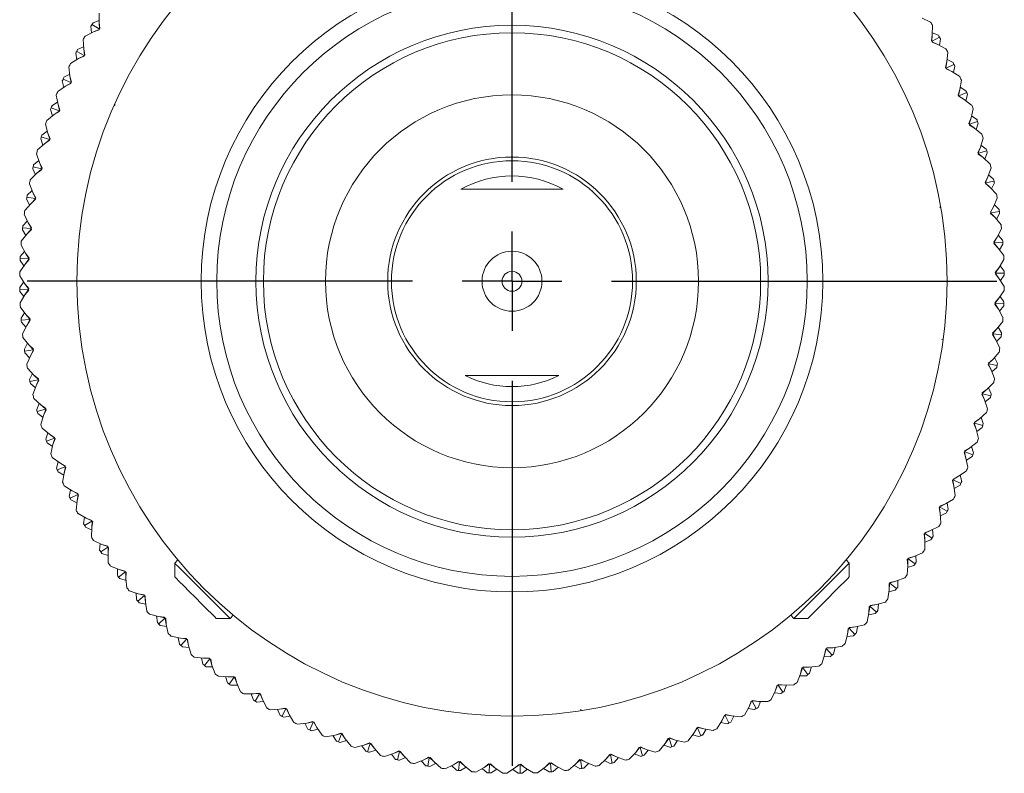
# Model space of a CAD drawing. Header units: inches. Extents: x 1.9 to 18.8, y 1.1 to 16.1.
# Tile 11 of 34: x 10.2 to 12.2, y 1.1 to 2.6. Entities that reach past the tile are written whole.
import ezdxf

# ---------------------------------------------------------------- set-up
doc = ezdxf.new("R2010")
doc.units = ezdxf.units.IN
doc.header["$MEASUREMENT"] = 0
doc.layers.add('SLD-0', color=7, linetype='Continuous')

# ---------------------------------------------------------------- blocks, each defined once
blk = doc.blocks.new('SW_CENTERMARKSYMBOL_1')
at = {"layer": 'SLD-0', "color": 0}
for p, q in [((0, 0.2), (0, 0.975)), ((0, 0), (0, 0.1)), ((-0.2, 0), (-0.975, 0)), ((0, 0), (-0.1, 0)), ((0, 0), (0, -0.1)), ((0, 0), (0.1, 0)), ((0.2, 0), (0.975, 0)), ((0, -0.2), (0, -0.975))]:
    blk.add_line(p, q, dxfattribs=at)

msp = doc.modelspace()

# ---------------------------------------------------------------- linework, layer by layer
at = {"color": 7, "linetype": 'Continuous', "lineweight": 15}
for p, q in [((10.3435, 2.626), (10.3435, 2.6449)), ((11.9981, 2.6348), (12.0151, 2.6269)), ((10.3269, 2.6185), (10.3282, 2.6053)), ((10.3436, 2.6131), (10.329, 2.622)), ((10.3311, 2.6254), (10.3435, 2.6303)), ((10.3451, 2.6138), (10.3435, 2.626)), ((10.3435, 2.626), (10.3444, 2.6135)), ((10.3436, 2.6131), (10.3451, 2.6138)), ((12.0193, 2.62), (12.0187, 2.6012)), ((10.3152, 2.5987), (10.332, 2.6072)), ((10.332, 2.6072), (10.3436, 2.6122)), ((10.332, 2.6072), (10.3436, 2.6113)), ((10.3436, 2.6113), (10.3436, 2.6131)), ((12.0187, 2.6012), (12.0168, 2.5891)), ((12.0187, 2.6012), (12.0175, 2.5887)), ((12.0183, 2.5882), (12.0331, 2.5967)), ((12.0311, 2.6002), (12.0188, 2.6054)), ((10.3001, 2.5715), (10.3122, 2.5771)), ((10.3125, 2.5729), (10.3112, 2.5917)), ((12.0168, 2.5891), (12.0183, 2.5882)), ((12.0183, 2.5882), (12.0182, 2.5865)), ((12.0297, 2.582), (12.0182, 2.5873)), ((12.0182, 2.5865), (12.0297, 2.582)), ((12.0297, 2.582), (12.0462, 2.573)), ((12.0351, 2.5932), (12.0334, 2.58)), ((10.2964, 2.5644), (10.2985, 2.5512)), ((10.3134, 2.5599), (10.2983, 2.5679)), ((10.3022, 2.5533), (10.3134, 2.5591)), ((10.3022, 2.5533), (10.3135, 2.5582)), ((10.3148, 2.5608), (10.3125, 2.5729)), ((10.3125, 2.5729), (10.3141, 2.5604)), ((10.3134, 2.5599), (10.3148, 2.5608)), ((10.3135, 2.5582), (10.3134, 2.5599)), ((12.05, 2.5659), (12.0482, 2.5472)), ((10.2848, 2.5179), (10.2824, 2.5366)), ((10.2859, 2.5438), (10.3022, 2.5533)), ((12.0482, 2.5472), (12.0455, 2.5352)), ((12.0455, 2.5352), (12.0469, 2.5342)), ((12.0482, 2.5472), (12.0462, 2.5347)), ((12.0469, 2.5342), (12.0623, 2.5418)), ((12.0605, 2.5454), (12.0486, 2.5514)), ((12.064, 2.5382), (12.0615, 2.5251)), ((10.2726, 2.5157), (10.2843, 2.5221)), ((10.2879, 2.506), (10.2848, 2.5179)), ((10.2848, 2.5179), (10.2873, 2.5055)), ((12.0469, 2.5342), (12.0468, 2.5325)), ((12.0579, 2.5273), (12.0468, 2.5334)), ((12.0468, 2.5325), (12.0579, 2.5273)), ((12.0579, 2.5273), (12.0739, 2.5173)), ((10.2602, 2.4872), (10.2758, 2.4977)), ((10.2693, 2.5084), (10.2723, 2.4954)), ((10.2865, 2.505), (10.2709, 2.512)), ((10.2758, 2.4977), (10.2866, 2.5041)), ((10.2758, 2.4977), (10.2867, 2.5033)), ((10.2865, 2.505), (10.2879, 2.506)), ((10.2867, 2.5033), (10.2865, 2.505)), ((12.0772, 2.51), (12.0742, 2.4914)), ((12.0864, 2.4888), (12.0748, 2.4956)), ((10.2607, 2.4613), (10.2571, 2.4798)), ((12.0742, 2.4914), (12.0707, 2.4796)), ((12.0707, 2.4796), (12.0721, 2.4786)), ((12.0742, 2.4914), (12.0714, 2.4791)), ((12.0721, 2.4786), (12.0718, 2.4769)), ((12.0718, 2.4769), (12.0827, 2.471)), ((12.0827, 2.471), (12.072, 2.4777)), ((12.0721, 2.4786), (12.0879, 2.4851)), ((12.0894, 2.4814), (12.0861, 2.4685)), ((10.2486, 2.4583), (10.2599, 2.4654)), ((10.2645, 2.4496), (10.2607, 2.4613)), ((10.2607, 2.4613), (10.2639, 2.4491)), ((10.3739, 2.4601), (10.3737, 2.46)), ((10.3748, 2.4597), (10.3739, 2.4601)), ((10.3742, 2.4589), (10.3756, 2.4609)), ((12.0827, 2.471), (12.0979, 2.4599)), ((10.238, 2.4291), (10.2529, 2.4406)), ((10.2458, 2.4508), (10.2496, 2.438)), ((10.2632, 2.4485), (10.2472, 2.4546)), ((10.2529, 2.4406), (10.2633, 2.4477)), ((10.2529, 2.4406), (10.2635, 2.4468)), ((10.2632, 2.4485), (10.2645, 2.4496)), ((10.2635, 2.4468), (10.2632, 2.4485)), ((12.1008, 2.4525), (12.0966, 2.4341)), ((12.1086, 2.4307), (12.0976, 2.4382)), ((10.2402, 2.4033), (10.2354, 2.4215)), ((12.0966, 2.4341), (12.0924, 2.4225)), ((12.0924, 2.4225), (12.0938, 2.4214)), ((12.0966, 2.4341), (12.0931, 2.422)), ((12.0938, 2.4214), (12.0934, 2.4197)), ((12.0934, 2.4197), (12.1038, 2.4132)), ((12.1038, 2.4132), (12.0936, 2.4205)), ((12.0938, 2.4214), (12.1099, 2.427)), ((12.1112, 2.4232), (12.1071, 2.4105)), ((10.2434, 2.3907), (10.2271, 2.3957)), ((10.2283, 2.3995), (10.2391, 2.4074)), ((10.2447, 2.3918), (10.2402, 2.4033)), ((10.2402, 2.4033), (10.2441, 2.3913)), ((12.1038, 2.4132), (12.1184, 2.4012)), ((10.2195, 2.3697), (10.2337, 2.3821)), ((10.2259, 2.3919), (10.2305, 2.3793)), ((10.2337, 2.3821), (10.2437, 2.3898)), ((10.2337, 2.3821), (10.2439, 2.389)), ((10.2434, 2.3907), (10.2447, 2.3918)), ((10.2439, 2.389), (10.2434, 2.3907)), ((12.1207, 2.3936), (12.1154, 2.3755)), ((12.1272, 2.3714), (12.1166, 2.3795)), ((10.2233, 2.3441), (10.2174, 2.362)), ((12.1154, 2.3755), (12.1105, 2.3642)), ((12.1105, 2.3642), (12.1118, 2.363)), ((12.1154, 2.3755), (12.1112, 2.3636)), ((12.1118, 2.363), (12.1113, 2.3613)), ((12.1113, 2.3613), (12.1213, 2.3541)), ((12.1213, 2.3541), (12.1116, 2.3621)), ((12.1118, 2.363), (12.1283, 2.3675)), ((12.1293, 2.3636), (12.1244, 2.3513)), ((10.2117, 2.3396), (10.222, 2.3481)), ((10.2286, 2.3329), (10.2233, 2.3441)), ((10.2233, 2.3441), (10.228, 2.3324)), ((12.1213, 2.3541), (12.1351, 2.3413)), ((10.2048, 2.3093), (10.2182, 2.3226)), ((10.2098, 2.3318), (10.2152, 2.3196)), ((10.2274, 2.3317), (10.2107, 2.3357)), ((10.2182, 2.3226), (10.2276, 2.3309)), ((10.2182, 2.3226), (10.2279, 2.3301)), ((10.2274, 2.3317), (10.2286, 2.3329)), ((10.2279, 2.3301), (10.2274, 2.3317)), ((12.137, 2.3335), (12.1305, 2.3158)), ((12.142, 2.311), (12.132, 2.3198)), ((10.2102, 2.2839), (10.2032, 2.3014)), ((12.1305, 2.3158), (12.1249, 2.3048)), ((12.1249, 2.3048), (12.1261, 2.3036)), ((12.1305, 2.3158), (12.1255, 2.3042)), ((12.1261, 2.3036), (12.1255, 2.302)), ((12.1255, 2.302), (12.135, 2.2941)), ((12.135, 2.2941), (12.1258, 2.3027)), ((12.1261, 2.3036), (12.1428, 2.3071)), ((12.1437, 2.3031), (12.138, 2.2911)), ((10.1989, 2.2787), (10.2086, 2.2879)), ((10.2162, 2.2732), (10.2102, 2.2839)), ((10.2102, 2.2839), (10.2156, 2.2725)), ((12.135, 2.2941), (12.148, 2.2805)), ((10.1939, 2.248), (10.2064, 2.2621)), ((10.1975, 2.2708), (10.2036, 2.259)), ((10.215, 2.2719), (10.1982, 2.2748)), ((10.2064, 2.2621), (10.2153, 2.271)), ((10.2064, 2.2621), (10.2157, 2.2703)), ((10.215, 2.2719), (10.2162, 2.2732)), ((10.2157, 2.2703), (10.215, 2.2719)), ((12.1494, 2.2726), (12.1419, 2.2553)), ((12.153, 2.2498), (12.1436, 2.2592)), ((10.2009, 2.2231), (10.1928, 2.2401)), ((12.0346, 2.2557), (12.0346, 2.2532)), ((12.0346, 2.2557), (12.0356, 2.2549)), ((12.0346, 2.2557), (12.0346, 2.2547)), ((12.0346, 2.2547), (12.0356, 2.2549)), ((12.0356, 2.2549), (12.0357, 2.255)), ((12.1419, 2.2553), (12.1356, 2.2447)), ((12.1356, 2.2447), (12.1367, 2.2434)), ((12.1367, 2.2434), (12.136, 2.2418)), ((12.136, 2.2418), (12.145, 2.2334)), ((12.1419, 2.2553), (12.1361, 2.2441)), ((12.145, 2.2334), (12.1363, 2.2426)), ((12.1367, 2.2434), (12.1536, 2.2458)), ((12.1542, 2.2418), (12.1477, 2.2302)), ((10.1899, 2.2172), (10.1991, 2.2269)), ((10.2075, 2.2127), (10.2009, 2.2231)), ((10.2009, 2.2231), (10.207, 2.212)), ((10.3081, 2.2342), (10.3083, 2.2339)), ((12.0392, 2.2335), (12.039, 2.2337)), ((12.145, 2.2334), (12.1571, 2.2189)), ((10.1869, 2.1862), (10.1985, 2.2011)), ((10.189, 2.2092), (10.1959, 2.1978)), ((10.2065, 2.2113), (10.1895, 2.2132)), ((10.1985, 2.2011), (10.2068, 2.2105)), ((10.1985, 2.2011), (10.2072, 2.2098)), ((10.2065, 2.2113), (10.2075, 2.2127)), ((10.2072, 2.2098), (10.2065, 2.2113)), ((12.158, 2.211), (12.1494, 2.1942)), ((12.1601, 2.188), (12.1513, 2.198)), ((10.1954, 2.1618), (10.1863, 2.1783)), ((12.1494, 2.1942), (12.1424, 2.184)), ((12.1424, 2.184), (12.1434, 2.1826)), ((12.1434, 2.1826), (12.1427, 2.1811)), ((12.1427, 2.1811), (12.1511, 2.1722)), ((12.1494, 2.1942), (12.1429, 2.1834)), ((12.1511, 2.1722), (12.143, 2.1818)), ((12.1434, 2.1826), (12.1605, 2.184)), ((12.1608, 2.18), (12.1536, 2.1687)), ((10.1848, 2.1552), (10.1934, 2.1655)), ((10.2027, 2.1518), (10.1954, 2.1618)), ((10.1954, 2.1618), (10.2022, 2.1511)), ((12.1511, 2.1722), (12.1623, 2.157)), ((10.1838, 2.1241), (10.1944, 2.1397)), ((10.1845, 2.1472), (10.192, 2.1362)), ((10.2017, 2.1504), (10.1847, 2.1512)), ((10.1944, 2.1397), (10.2021, 2.1496)), ((10.1944, 2.1397), (10.2026, 2.1489)), ((10.2017, 2.1504), (10.2027, 2.1518)), ((10.2026, 2.1489), (10.2017, 2.1504)), ((12.1626, 2.149), (12.153, 2.1328)), ((12.153, 2.1328), (12.1454, 2.123)), ((12.1454, 2.123), (12.1464, 2.1216)), ((12.1464, 2.1216), (12.1455, 2.1201)), ((12.1455, 2.1201), (12.1534, 2.1106)), ((12.153, 2.1328), (12.1459, 2.1223)), ((12.1534, 2.1106), (12.1459, 2.1208)), ((12.1464, 2.1216), (12.1635, 2.1219)), ((12.1634, 2.1259), (12.1552, 2.1364)), ((10.1938, 2.1002), (10.1837, 2.1161)), ((10.1837, 2.093), (10.1915, 2.1038)), ((10.2017, 2.0908), (10.1938, 2.1002)), ((10.1938, 2.1002), (10.2013, 2.0901)), ((12.1534, 2.1106), (12.1635, 2.0948)), ((12.1635, 2.1179), (12.1557, 2.1071)), ((10.2008, 2.0893), (10.1837, 2.089)), ((10.1838, 2.085), (10.192, 2.0745)), ((10.1942, 2.0781), (10.2013, 2.0886)), ((10.1942, 2.0781), (10.2017, 2.0878)), ((10.2008, 2.0893), (10.2017, 2.0908)), ((10.2017, 2.0878), (10.2008, 2.0893)), ((12.1634, 2.0868), (12.1528, 2.0712)), ((10.1846, 2.0619), (10.1942, 2.0781)), ((12.1455, 2.0605), (12.1445, 2.059)), ((12.1528, 2.0712), (12.1446, 2.062)), ((12.1446, 2.062), (12.1455, 2.0605)), ((12.1528, 2.0712), (12.145, 2.0612)), ((12.1518, 2.0491), (12.145, 2.0597)), ((12.1455, 2.0605), (12.1625, 2.0597)), ((12.1627, 2.0637), (12.1552, 2.0747)), ((10.1961, 2.0387), (10.1849, 2.0539)), ((10.1864, 2.0309), (10.1936, 2.0421)), ((12.1445, 2.059), (12.1518, 2.0491)), ((12.1518, 2.0491), (12.1609, 2.0326)), ((12.1623, 2.0557), (12.1538, 2.0454)), ((10.2037, 2.0283), (10.1867, 2.0269)), ((10.187, 2.0229), (10.1959, 2.0129)), ((10.2045, 2.0298), (10.1961, 2.0387)), ((10.1961, 2.0387), (10.2041, 2.029)), ((10.1978, 2.0167), (10.2043, 2.0275)), ((10.1978, 2.0167), (10.2048, 2.0269)), ((10.2037, 2.0283), (10.2045, 2.0298)), ((10.2048, 2.0269), (10.2037, 2.0283)), ((12.1603, 2.0247), (12.1487, 2.0098)), ((10.1892, 1.9999), (10.1978, 2.0167)), ((12.1487, 2.0098), (12.14, 2.0011)), ((12.14, 2.0011), (12.1407, 1.9995)), ((12.1487, 2.0098), (12.1403, 2.0003)), ((12.1581, 2.0017), (12.1513, 2.0131)), ((10.2022, 1.9775), (10.1901, 1.992)), ((10.193, 1.9691), (10.1995, 1.9807)), ((12.0377, 1.988), (12.0406, 1.9875)), ((12.1407, 1.9995), (12.1397, 1.9982)), ((12.1397, 1.9982), (12.1463, 1.9878)), ((12.1463, 1.9878), (12.1402, 1.9988)), ((12.1407, 1.9995), (12.1577, 1.9977)), ((12.1463, 1.9878), (12.1544, 1.9708)), ((12.1573, 1.9937), (12.1481, 1.984)), ((10.2105, 1.9675), (10.1936, 1.9651)), ((10.1942, 1.9611), (10.2036, 1.9517)), ((10.2112, 1.9691), (10.2022, 1.9775)), ((10.2022, 1.9775), (10.2109, 1.9683)), ((10.2053, 1.9556), (10.2111, 1.9668)), ((10.2053, 1.9556), (10.2116, 1.9662)), ((10.2105, 1.9675), (10.2112, 1.9691)), ((10.2116, 1.9662), (10.2105, 1.9675)), ((12.0391, 1.9767), (12.0389, 1.977)), ((12.1533, 1.9629), (12.1408, 1.9487)), ((10.1978, 1.9383), (10.2053, 1.9556)), ((12.1408, 1.9487), (12.1315, 1.9406)), ((12.1315, 1.9406), (12.1322, 1.939)), ((12.1408, 1.9487), (12.1318, 1.9398)), ((12.1497, 1.9401), (12.1436, 1.9519)), ((10.2121, 1.9167), (10.1992, 1.9304)), ((12.1322, 1.939), (12.131, 1.9377)), ((12.131, 1.9377), (12.137, 1.927)), ((12.137, 1.927), (12.1316, 1.9384)), ((12.1322, 1.939), (12.149, 1.9361)), ((12.137, 1.927), (12.144, 1.9095)), ((12.1483, 1.9321), (12.1386, 1.923)), ((10.2035, 1.9078), (10.2092, 1.9198)), ((10.2211, 1.9073), (10.2043, 1.9038)), ((10.2217, 1.9089), (10.2121, 1.9167)), ((10.2121, 1.9167), (10.2214, 1.9081)), ((10.2166, 1.8951), (10.2217, 1.9067)), ((10.2166, 1.8951), (10.2223, 1.9061)), ((10.2211, 1.9073), (10.2217, 1.9089)), ((10.2223, 1.9061), (10.2211, 1.9073)), ((12.1424, 1.9016), (12.129, 1.8883)), ((10.2052, 1.8999), (10.2152, 1.8911)), ((10.2102, 1.8774), (10.2166, 1.8951)), ((12.129, 1.8883), (12.1193, 1.8808)), ((12.129, 1.8883), (12.1196, 1.88)), ((12.1374, 1.8791), (12.132, 1.8913)), ((10.2259, 1.8567), (10.2121, 1.8696)), ((12.1198, 1.8792), (12.1186, 1.8779)), ((12.1186, 1.8779), (12.1239, 1.8668)), ((12.1239, 1.8668), (12.1192, 1.8785)), ((12.1193, 1.8808), (12.1198, 1.8792)), ((12.1198, 1.8792), (12.1364, 1.8752)), ((12.1239, 1.8668), (12.1298, 1.8489)), ((12.1355, 1.8713), (12.1252, 1.8628)), ((10.2179, 1.8472), (10.2228, 1.8596)), ((10.2354, 1.8479), (10.2189, 1.8434)), ((10.2359, 1.8495), (10.2259, 1.8567)), ((10.2259, 1.8567), (10.2356, 1.8487)), ((10.2317, 1.8354), (10.236, 1.8473)), ((10.2317, 1.8354), (10.2367, 1.8467)), ((10.2354, 1.8479), (10.2359, 1.8495)), ((10.2367, 1.8467), (10.2354, 1.8479)), ((10.22, 1.8395), (10.2306, 1.8314)), ((10.2264, 1.8173), (10.2317, 1.8354)), ((12.1135, 1.8288), (12.1033, 1.8219)), ((12.1033, 1.8219), (12.1038, 1.8202)), ((12.1135, 1.8288), (12.1035, 1.821)), ((12.1277, 1.8412), (12.1135, 1.8288)), ((12.1213, 1.819), (12.1167, 1.8316)), ((10.2434, 1.7977), (10.2288, 1.8097)), ((12.1038, 1.8202), (12.1025, 1.8191)), ((12.1025, 1.8191), (12.107, 1.8076)), ((12.107, 1.8076), (12.1031, 1.8196)), ((12.1038, 1.8202), (12.1201, 1.8152)), ((12.107, 1.8076), (12.1118, 1.7894)), ((12.1189, 1.8113), (12.1081, 1.8035)), ((10.236, 1.7877), (10.2401, 1.8004)), ((10.2534, 1.7895), (10.2373, 1.7839)), ((10.2538, 1.7912), (10.2434, 1.7977)), ((10.2434, 1.7977), (10.2536, 1.7903)), ((10.2506, 1.7768), (10.2541, 1.7889)), ((10.2506, 1.7768), (10.2547, 1.7884)), ((10.2534, 1.7895), (10.2538, 1.7912)), ((10.2547, 1.7884), (10.2534, 1.7895)), ((10.2386, 1.7801), (10.2496, 1.7727)), ((10.2464, 1.7584), (10.2506, 1.7768)), ((12.084, 1.7623), (12.0826, 1.7613)), ((12.0943, 1.7703), (12.0837, 1.764)), ((12.0837, 1.764), (12.084, 1.7623)), ((12.0943, 1.7703), (12.0838, 1.7632)), ((12.084, 1.7623), (12.1, 1.7563)), ((12.1092, 1.7818), (12.0943, 1.7703)), ((12.1014, 1.7601), (12.0976, 1.7729)), ((10.2645, 1.7399), (10.2492, 1.7509)), ((10.2578, 1.7295), (10.2611, 1.7424)), ((12.0826, 1.7613), (12.0865, 1.7496)), ((12.0865, 1.7496), (12.0833, 1.7618)), ((12.0865, 1.7496), (12.0901, 1.7311)), ((12.0986, 1.7526), (12.0873, 1.7454)), ((10.2751, 1.7323), (10.2593, 1.7258)), ((10.2753, 1.734), (10.2645, 1.7399)), ((10.2645, 1.7399), (10.2752, 1.7332)), ((10.273, 1.7195), (10.2758, 1.7318)), ((10.273, 1.7195), (10.2765, 1.7313)), ((10.2751, 1.7323), (10.2753, 1.734)), ((10.2765, 1.7313), (10.2751, 1.7323)), ((12.087, 1.7237), (12.0714, 1.7131)), ((10.2608, 1.7221), (10.2723, 1.7153)), ((10.27, 1.7009), (10.273, 1.7195)), ((12.0607, 1.7059), (12.0592, 1.7049)), ((12.0592, 1.7049), (12.0623, 1.693)), ((12.0623, 1.693), (12.0599, 1.7054)), ((12.0714, 1.7131), (12.0604, 1.7076)), ((12.0604, 1.7076), (12.0607, 1.7059)), ((12.0714, 1.7131), (12.0606, 1.7067)), ((12.0607, 1.7059), (12.0762, 1.6988)), ((12.0779, 1.7025), (12.0749, 1.7155)), ((10.2893, 1.6836), (10.2733, 1.6936)), ((10.2832, 1.6727), (10.2857, 1.6858)), ((10.3004, 1.6784), (10.2893, 1.6836)), ((10.2893, 1.6836), (10.3004, 1.6775)), ((12.0623, 1.693), (12.0648, 1.6743)), ((12.0746, 1.6952), (12.0629, 1.6888)), ((10.3003, 1.6766), (10.2849, 1.6691)), ((10.2867, 1.6655), (10.2986, 1.6595)), ((10.2972, 1.645), (10.299, 1.6637)), ((10.299, 1.6637), (10.301, 1.6762)), ((10.299, 1.6637), (10.3017, 1.6757)), ((10.3003, 1.6766), (10.3004, 1.6784)), ((10.3017, 1.6757), (10.3003, 1.6766)), ((12.0613, 1.6671), (12.045, 1.6575)), ((12.0338, 1.6509), (12.0323, 1.6501)), ((12.0323, 1.6501), (12.0347, 1.638)), ((12.0347, 1.638), (12.0331, 1.6505)), ((12.045, 1.6575), (12.0337, 1.6527)), ((12.0337, 1.6527), (12.0338, 1.6509)), ((12.045, 1.6575), (12.0338, 1.6518)), ((12.0338, 1.6509), (12.0489, 1.643)), ((12.0508, 1.6465), (12.0487, 1.6597)), ((10.3175, 1.6289), (10.301, 1.6379)), ((10.3121, 1.6177), (10.3138, 1.6309)), ((10.329, 1.6244), (10.3175, 1.6289)), ((10.3175, 1.6289), (10.3289, 1.6235)), ((10.3289, 1.6227), (10.329, 1.6244)), ((12.0347, 1.638), (12.0359, 1.6192)), ((12.047, 1.6394), (12.035, 1.6338)), ((10.3289, 1.6227), (10.3141, 1.6142)), ((10.3161, 1.6107), (10.3283, 1.6054)), ((10.3279, 1.5908), (10.3285, 1.6097)), ((10.3285, 1.6097), (10.3297, 1.6222)), ((10.3285, 1.6097), (10.3304, 1.6218)), ((10.3304, 1.6218), (10.3289, 1.6227)), ((12.032, 1.6122), (12.0152, 1.6037)), ((12.0203, 1.5923), (12.0189, 1.6056)), ((10.3491, 1.5761), (10.332, 1.584)), ((12.0036, 1.5978), (12.0021, 1.597)), ((12.0021, 1.597), (12.0036, 1.5848)), ((12.0036, 1.5848), (12.0028, 1.5974)), ((12.0152, 1.6037), (12.0036, 1.5996)), ((12.0152, 1.6037), (12.0036, 1.5987)), ((12.0036, 1.5996), (12.0036, 1.5978)), ((12.0036, 1.5978), (12.0182, 1.5889)), ((12.0036, 1.5848), (12.0037, 1.566)), ((12.0161, 1.5855), (12.0037, 1.5806)), ((10.3444, 1.5645), (10.3453, 1.5778)), ((10.3609, 1.5706), (10.3466, 1.5612)), ((10.3608, 1.5723), (10.3491, 1.5761)), ((10.3491, 1.5761), (10.3609, 1.5715)), ((10.3609, 1.5706), (10.3608, 1.5723)), ((10.3625, 1.5698), (10.3609, 1.5706)), ((10.3613, 1.5576), (10.3617, 1.5702)), ((10.3613, 1.5576), (10.3625, 1.5698)), ((10.3488, 1.5578), (10.3614, 1.5534)), ((10.3618, 1.5387), (10.3613, 1.5576)), ((10.5017, 1.5449), (10.4953, 1.5385)), ((11.8519, 1.5385), (11.8455, 1.5449)), ((11.9701, 1.5467), (11.9685, 1.546)), ((11.9685, 1.546), (11.9693, 1.5337)), ((11.9693, 1.5337), (11.9693, 1.5464)), ((11.982, 1.5519), (11.9701, 1.5476)), ((11.9702, 1.5484), (11.9701, 1.5467)), ((11.9701, 1.5467), (11.9841, 1.5369)), ((11.982, 1.5519), (11.9702, 1.5484)), ((11.9993, 1.5593), (11.982, 1.5519)), ((11.9864, 1.5402), (11.9859, 1.5535)), ((10.384, 1.5253), (10.3664, 1.5322)), ((10.38, 1.5135), (10.3801, 1.5269)), ((10.3959, 1.5223), (10.384, 1.5253)), ((10.384, 1.5253), (10.396, 1.5215)), ((10.4953, 1.5385), (10.4953, 1.5106)), ((11.8519, 1.5106), (11.8519, 1.5385)), ((11.9693, 1.5337), (11.9682, 1.5149)), ((11.9818, 1.5336), (11.9691, 1.5295)), ((10.3961, 1.5206), (10.3824, 1.5103)), ((10.3849, 1.5071), (10.3977, 1.5035)), ((10.3961, 1.5206), (10.3959, 1.5223)), ((10.3977, 1.52), (10.3961, 1.5206)), ((10.3973, 1.5077), (10.3969, 1.5203)), ((10.3973, 1.5077), (10.3977, 1.52)), ((10.399, 1.4889), (10.3973, 1.5077)), ((11.8519, 1.5106), (11.8487, 1.5075)), ((11.9634, 1.5085), (11.9457, 1.5022)), ((11.9334, 1.4978), (11.9318, 1.4972)), ((11.9318, 1.4849), (11.9326, 1.4975)), ((11.9318, 1.4972), (11.9318, 1.4849)), ((11.9336, 1.4995), (11.9334, 1.4978)), ((11.9334, 1.4978), (11.9468, 1.4871)), ((11.9457, 1.5022), (11.9335, 1.4987)), ((11.9457, 1.5022), (11.9336, 1.4995)), ((11.9493, 1.4903), (11.9496, 1.5036)), ((10.422, 1.4769), (10.404, 1.4827)), ((10.4188, 1.4649), (10.4179, 1.4782)), ((10.4343, 1.4729), (10.4214, 1.4618)), ((10.4341, 1.4746), (10.422, 1.4769)), ((10.422, 1.4769), (10.4342, 1.4738)), ((10.4343, 1.4729), (10.4341, 1.4746)), ((10.436, 1.4724), (10.4343, 1.4729)), ((10.4363, 1.4601), (10.4352, 1.4727)), ((10.4363, 1.4601), (10.436, 1.4724)), ((11.9318, 1.4849), (11.9296, 1.4662)), ((11.9443, 1.484), (11.9313, 1.4807)), ((10.424, 1.4588), (10.437, 1.4559)), ((10.4393, 1.4415), (10.4363, 1.4601)), ((11.8914, 1.4385), (11.8929, 1.451)), ((11.8921, 1.4508), (11.8914, 1.4385)), ((11.8938, 1.4513), (11.8921, 1.4508)), ((11.8941, 1.453), (11.8938, 1.4513)), ((11.8938, 1.4513), (11.9064, 1.4398)), ((11.9063, 1.4549), (11.8939, 1.4522)), ((11.9063, 1.4549), (11.8941, 1.453)), ((11.9244, 1.4601), (11.9063, 1.4549)), ((11.9091, 1.4428), (11.9103, 1.4561)), ((10.4629, 1.4309), (10.4446, 1.4356)), ((10.4605, 1.4187), (10.4588, 1.432)), ((10.4751, 1.4294), (10.4629, 1.4309)), ((10.4629, 1.4309), (10.4753, 1.4286)), ((10.4755, 1.4278), (10.4633, 1.4159)), ((10.4755, 1.4278), (10.4751, 1.4294)), ((10.4772, 1.4273), (10.4755, 1.4278)), ((10.4783, 1.4151), (10.4764, 1.4275)), ((10.4783, 1.4151), (10.4772, 1.4273)), ((10.5788, 1.4271), (10.6066, 1.4271)), ((10.6066, 1.4271), (10.6131, 1.4336)), ((11.7341, 1.4336), (11.7405, 1.4271)), ((11.7405, 1.4271), (11.7684, 1.4271)), ((11.8914, 1.4385), (11.8879, 1.42)), ((11.9037, 1.4368), (11.8906, 1.4344)), ((10.4661, 1.413), (10.4792, 1.4109)), ((10.4824, 1.3967), (10.4783, 1.4151)), ((11.8481, 1.3948), (11.8504, 1.4072)), ((11.8496, 1.407), (11.8481, 1.3948)), ((11.8513, 1.4074), (11.8496, 1.407)), ((11.8517, 1.409), (11.8513, 1.4074)), ((11.8513, 1.4074), (11.8632, 1.3951)), ((11.864, 1.4102), (11.8515, 1.4082)), ((11.864, 1.4102), (11.8517, 1.409)), ((11.8824, 1.4142), (11.864, 1.4102)), ((11.8661, 1.3979), (11.8681, 1.4111)), ((10.5067, 1.3877), (10.4882, 1.3911)), ((10.505, 1.3753), (10.5025, 1.3884)), ((10.519, 1.3869), (10.5067, 1.3877)), ((10.5067, 1.3877), (10.5192, 1.3861)), ((10.5194, 1.3853), (10.519, 1.3869)), ((11.8481, 1.3948), (11.8435, 1.3765)), ((11.8603, 1.3923), (11.8471, 1.3907)), ((10.5194, 1.3853), (10.508, 1.3726)), ((10.5109, 1.3699), (10.5242, 1.3687)), ((10.5211, 1.3849), (10.5194, 1.3853)), ((10.523, 1.3728), (10.5203, 1.3851)), ((10.523, 1.3728), (10.5211, 1.3849)), ((10.5283, 1.3547), (10.523, 1.3728)), ((11.8061, 1.3662), (11.8044, 1.3659)), ((11.8066, 1.3678), (11.8061, 1.3662)), ((11.8061, 1.3662), (11.8172, 1.3532)), ((11.8189, 1.3682), (11.8064, 1.367)), ((11.8189, 1.3682), (11.8066, 1.3678)), ((11.8376, 1.3711), (11.8189, 1.3682)), ((11.8203, 1.3558), (11.8231, 1.3689)), ((10.5531, 1.3472), (10.5344, 1.3495)), ((10.5522, 1.3348), (10.5489, 1.3477)), ((10.5654, 1.3472), (10.5531, 1.3472)), ((10.5531, 1.3472), (10.5657, 1.3464)), ((10.566, 1.3456), (10.5654, 1.3472)), ((11.8021, 1.3538), (11.7964, 1.3359)), ((11.8142, 1.3506), (11.8008, 1.3498)), ((11.8021, 1.3538), (11.8052, 1.3661)), ((11.8044, 1.3659), (11.8021, 1.3538)), ((10.566, 1.3456), (10.5553, 1.3323)), ((10.5584, 1.3298), (10.5718, 1.3294)), ((10.5677, 1.3454), (10.566, 1.3456)), ((10.5703, 1.3334), (10.5668, 1.3455)), ((10.5703, 1.3334), (10.5677, 1.3454)), ((10.5767, 1.3156), (10.5703, 1.3334)), ((11.7537, 1.3158), (11.7576, 1.3279)), ((11.7567, 1.3278), (11.7537, 1.3158)), ((11.7584, 1.3279), (11.7567, 1.3278)), ((11.7591, 1.3295), (11.7584, 1.3279)), ((11.7584, 1.3279), (11.7687, 1.3143)), ((11.7714, 1.3291), (11.7588, 1.3288)), ((11.7714, 1.3291), (11.7591, 1.3295)), ((11.7901, 1.3309), (11.7714, 1.3291)), ((11.7719, 1.3167), (11.7756, 1.3295)), ((10.6019, 1.3097), (10.5831, 1.3108)), ((10.6018, 1.2973), (10.5977, 1.31)), ((10.6142, 1.3105), (10.6019, 1.3097)), ((10.6019, 1.3097), (10.6145, 1.3098)), ((10.6149, 1.309), (10.6051, 1.295)), ((10.6149, 1.309), (10.6142, 1.3105)), ((10.6166, 1.3089), (10.6149, 1.309)), ((10.62, 1.297), (10.6158, 1.3089)), ((10.62, 1.297), (10.6166, 1.3089)), ((11.7537, 1.3158), (11.7468, 1.2983)), ((11.7655, 1.3119), (11.7522, 1.3119)), ((10.6083, 1.2927), (10.6217, 1.2931)), ((10.6275, 1.2797), (10.62, 1.297)), ((11.7067, 1.2927), (11.703, 1.281)), ((11.703, 1.281), (11.7076, 1.2927)), ((11.7085, 1.2927), (11.7067, 1.2927)), ((11.7092, 1.2943), (11.7085, 1.2927)), ((11.7085, 1.2927), (11.7179, 1.2785)), ((11.7215, 1.2931), (11.7088, 1.2935)), ((11.7215, 1.2931), (11.7092, 1.2943)), ((11.7212, 1.2807), (11.7257, 1.2933)), ((11.7403, 1.2937), (11.7215, 1.2931)), ((10.653, 1.2754), (10.6341, 1.2753)), ((10.6536, 1.263), (10.6488, 1.2754)), ((10.6652, 1.277), (10.653, 1.2754)), ((10.653, 1.2754), (10.6656, 1.2762)), ((10.666, 1.2754), (10.6571, 1.2609)), ((10.666, 1.2754), (10.6652, 1.277)), ((10.6677, 1.2755), (10.666, 1.2754)), ((10.6719, 1.2639), (10.6669, 1.2754)), ((10.6719, 1.2639), (10.6677, 1.2755)), ((11.703, 1.281), (11.695, 1.2639)), ((11.7145, 1.2763), (11.7012, 1.2771)), ((10.6605, 1.2588), (10.6738, 1.2601)), ((10.6804, 1.2471), (10.6719, 1.2639)), ((10.9607, 1.2567), (10.9609, 1.2569)), ((11.6502, 1.2494), (11.6411, 1.2328)), ((11.6547, 1.2608), (11.6502, 1.2494)), ((11.6502, 1.2494), (11.6555, 1.2608)), ((11.6564, 1.2608), (11.6547, 1.2608)), ((11.6572, 1.2623), (11.6564, 1.2608)), ((11.6564, 1.2608), (11.6649, 1.2459)), ((11.6694, 1.2603), (11.6568, 1.2615)), ((11.6694, 1.2603), (11.6572, 1.2623)), ((11.6683, 1.2479), (11.6736, 1.2602)), ((11.6882, 1.2597), (11.6694, 1.2603)), ((10.7061, 1.2443), (10.6873, 1.2431)), ((10.7076, 1.232), (10.7019, 1.2441)), ((10.7182, 1.2467), (10.7061, 1.2443)), ((10.7061, 1.2443), (10.7186, 1.246)), ((10.7191, 1.2452), (10.7111, 1.2301)), ((10.7147, 1.2282), (10.7278, 1.2304)), ((10.7191, 1.2452), (10.7182, 1.2467)), ((10.7208, 1.2453), (10.7191, 1.2452)), ((10.7257, 1.234), (10.72, 1.2453)), ((10.7257, 1.234), (10.7208, 1.2453)), ((10.7352, 1.2178), (10.7257, 1.234)), ((11.3125, 1.2415), (11.312, 1.2444)), ((11.6007, 1.2323), (11.5955, 1.2211)), ((11.5955, 1.2211), (11.6015, 1.2322)), ((11.6024, 1.2321), (11.6007, 1.2323)), ((11.6033, 1.2336), (11.6024, 1.2321)), ((11.6024, 1.2321), (11.6099, 1.2168)), ((11.6153, 1.2309), (11.6029, 1.2329)), ((11.6153, 1.2309), (11.6033, 1.2336)), ((11.6135, 1.2186), (11.6195, 1.2305)), ((11.6341, 1.2291), (11.6153, 1.2309)), ((11.6614, 1.2439), (11.6481, 1.2456)), ((10.7611, 1.2167), (10.7424, 1.2143)), ((10.7633, 1.2045), (10.7569, 1.2161)), ((10.773, 1.2198), (10.7611, 1.2167)), ((10.7611, 1.2167), (10.7735, 1.2191)), ((10.774, 1.2184), (10.767, 1.2028)), ((10.774, 1.2184), (10.773, 1.2198)), ((10.7757, 1.2186), (10.774, 1.2184)), ((10.7813, 1.2076), (10.7749, 1.2185)), ((10.7813, 1.2076), (10.7757, 1.2186)), ((11.5477, 1.2083), (11.5467, 1.2069)), ((11.5595, 1.2049), (11.5477, 1.2083)), ((11.5955, 1.2211), (11.5854, 1.2052)), ((11.6063, 1.215), (11.5932, 1.2175)), ((10.7707, 1.2012), (10.7837, 1.2041)), ((10.7919, 1.192), (10.7813, 1.2076)), ((10.8177, 1.1925), (10.7992, 1.1889)), ((10.8207, 1.1805), (10.8136, 1.1917)), ((10.8294, 1.1964), (10.8177, 1.1925)), ((10.8177, 1.1925), (10.83, 1.1957)), ((10.8305, 1.195), (10.8245, 1.179)), ((10.8305, 1.195), (10.8294, 1.1964)), ((10.8322, 1.1954), (10.8305, 1.195)), ((10.8384, 1.1847), (10.8314, 1.1952)), ((10.8384, 1.1847), (10.8322, 1.1954)), ((11.5391, 1.1964), (11.5281, 1.1811)), ((11.5495, 1.1896), (11.5366, 1.1929)), ((11.545, 1.2072), (11.5391, 1.1964)), ((11.5391, 1.1964), (11.5458, 1.2071)), ((11.5467, 1.2069), (11.545, 1.2072)), ((11.5467, 1.2069), (11.5533, 1.1911)), ((11.5595, 1.2049), (11.5472, 1.2076)), ((11.557, 1.1927), (11.5637, 1.2042)), ((11.5781, 1.2019), (11.5595, 1.2049)), ((10.8282, 1.1776), (10.841, 1.1814)), ((10.85, 1.1698), (10.8384, 1.1847)), ((10.8758, 1.172), (10.8575, 1.1673)), ((10.8795, 1.1601), (10.8717, 1.1709)), ((10.8872, 1.1766), (10.8758, 1.172)), ((10.8758, 1.172), (10.8878, 1.1759)), ((10.8883, 1.1753), (10.8833, 1.159)), ((10.8883, 1.1753), (10.8872, 1.1766)), ((10.89, 1.1757), (10.8883, 1.1753)), ((10.8969, 1.1655), (10.8892, 1.1755)), ((10.8969, 1.1655), (10.89, 1.1757)), ((11.4323, 1.1685), (11.4312, 1.1672)), ((11.4436, 1.1636), (11.4323, 1.1685)), ((11.4813, 1.1752), (11.4694, 1.1607)), ((11.4913, 1.1678), (11.4786, 1.172)), ((11.4879, 1.1856), (11.4813, 1.1752)), ((11.4813, 1.1752), (11.4887, 1.1855)), ((11.4896, 1.1853), (11.4879, 1.1856)), ((11.4906, 1.1866), (11.4896, 1.1853)), ((11.4896, 1.1853), (11.4951, 1.1691)), ((11.5022, 1.1824), (11.4901, 1.1859)), ((11.5022, 1.1824), (11.4906, 1.1866)), ((11.4989, 1.1704), (11.5063, 1.1815)), ((11.5206, 1.1783), (11.5022, 1.1824)), ((10.8872, 1.1578), (10.8997, 1.1623)), ((10.9093, 1.1514), (10.8969, 1.1655)), ((10.935, 1.1551), (10.9171, 1.1493)), ((10.9394, 1.1435), (10.931, 1.1538)), ((10.9461, 1.1604), (10.935, 1.1551)), ((10.935, 1.1551), (10.9467, 1.1598)), ((10.9473, 1.1592), (10.9433, 1.1426)), ((10.9473, 1.1592), (10.9461, 1.1604)), ((10.9489, 1.1597), (10.9473, 1.1592)), ((10.9565, 1.15), (10.9481, 1.1595)), ((10.9565, 1.15), (10.9489, 1.1597)), ((10.9698, 1.1367), (10.9565, 1.15)), ((11.3701, 1.1535), (11.3623, 1.144)), ((11.3623, 1.144), (11.3709, 1.1532)), ((11.3717, 1.1529), (11.3701, 1.1535)), ((11.373, 1.1541), (11.3717, 1.1529)), ((11.3717, 1.1529), (11.3752, 1.1362)), ((11.3839, 1.1485), (11.3724, 1.1535)), ((11.3839, 1.1485), (11.373, 1.1541)), ((11.4017, 1.1421), (11.3839, 1.1485)), ((11.4223, 1.1577), (11.4094, 1.1439)), ((11.4318, 1.1497), (11.4194, 1.1546)), ((11.4295, 1.1677), (11.4223, 1.1577)), ((11.4223, 1.1577), (11.4303, 1.1675)), ((11.4312, 1.1672), (11.4295, 1.1677)), ((11.4312, 1.1672), (11.4357, 1.1508)), ((11.4436, 1.1636), (11.4318, 1.1679)), ((11.4395, 1.1518), (11.4477, 1.1624)), ((11.4617, 1.1583), (11.4436, 1.1636)), ((10.9472, 1.1417), (10.9595, 1.147)), ((10.9951, 1.142), (10.9776, 1.135)), ((11.0003, 1.1307), (10.9912, 1.1405)), ((11.0059, 1.148), (10.9951, 1.142)), ((10.9951, 1.142), (11.0065, 1.1475)), ((11.0072, 1.1469), (11.0042, 1.13)), ((11.0072, 1.1469), (11.0059, 1.148)), ((11.0088, 1.1475), (11.0072, 1.1469)), ((11.0169, 1.1383), (11.008, 1.1472)), ((11.0082, 1.1294), (11.0201, 1.1355)), ((11.0169, 1.1383), (11.0088, 1.1475)), ((11.031, 1.1258), (11.0169, 1.1383)), ((11.056, 1.1327), (11.0389, 1.1246)), ((11.0618, 1.1218), (11.0521, 1.1309)), ((11.0663, 1.1394), (11.056, 1.1327)), ((11.056, 1.1327), (11.067, 1.1389)), ((11.0677, 1.1383), (11.0658, 1.1213)), ((11.0677, 1.1383), (11.0663, 1.1394)), ((11.0692, 1.139), (11.0677, 1.1383)), ((11.0779, 1.1303), (11.0685, 1.1387)), ((11.0779, 1.1303), (11.0692, 1.139)), ((11.0928, 1.1187), (11.0779, 1.1303)), ((11.1272, 1.1345), (11.1173, 1.1273)), ((11.1173, 1.1273), (11.1279, 1.1341)), ((11.1286, 1.1336), (11.1272, 1.1345)), ((11.1286, 1.1336), (11.1278, 1.1165)), ((11.1301, 1.1344), (11.1286, 1.1336)), ((11.1394, 1.1262), (11.1294, 1.134)), ((11.1394, 1.1262), (11.1301, 1.1344)), ((11.1883, 1.1335), (11.1788, 1.1257)), ((11.1788, 1.1257), (11.189, 1.1331)), ((11.1897, 1.1327), (11.1883, 1.1335)), ((11.1912, 1.1336), (11.1897, 1.1327)), ((11.1897, 1.1327), (11.19, 1.1156)), ((11.2009, 1.126), (11.1905, 1.1331)), ((11.2009, 1.126), (11.1912, 1.1336)), ((11.2492, 1.1364), (11.2403, 1.1279)), ((11.2403, 1.1279), (11.25, 1.136)), ((11.2508, 1.1356), (11.2492, 1.1364)), ((11.2522, 1.1366), (11.2508, 1.1356)), ((11.2508, 1.1356), (11.2521, 1.1186)), ((11.2623, 1.1297), (11.2515, 1.1361)), ((11.2623, 1.1297), (11.2522, 1.1366)), ((11.2791, 1.1211), (11.2623, 1.1297)), ((11.3016, 1.134), (11.2871, 1.122)), ((11.31, 1.1249), (11.2983, 1.1313)), ((11.3099, 1.143), (11.3016, 1.134)), ((11.3016, 1.134), (11.3107, 1.1427)), ((11.3115, 1.1424), (11.3099, 1.143)), ((11.3129, 1.1435), (11.3115, 1.1424)), ((11.3115, 1.1424), (11.314, 1.1254)), ((11.3234, 1.1372), (11.3122, 1.1429)), ((11.3234, 1.1372), (11.3129, 1.1435)), ((11.3179, 1.126), (11.3273, 1.1355)), ((11.3407, 1.1297), (11.3234, 1.1372)), ((11.3623, 1.144), (11.3486, 1.131)), ((11.3713, 1.1354), (11.3592, 1.1411)), ((11.3791, 1.137), (11.3879, 1.1471)), ((11.0698, 1.1209), (11.0813, 1.1277)), ((11.1173, 1.1273), (11.1008, 1.1181)), ((11.1238, 1.1167), (11.1136, 1.1252)), ((11.1318, 1.1163), (11.1428, 1.1239)), ((11.1549, 1.1156), (11.1394, 1.1262)), ((11.1788, 1.1257), (11.1629, 1.1155)), ((11.186, 1.1155), (11.1752, 1.1234)), ((11.194, 1.1157), (11.2045, 1.1239)), ((11.2171, 1.1164), (11.2009, 1.126)), ((11.2403, 1.1279), (11.2251, 1.1168)), ((11.2481, 1.1183), (11.2369, 1.1254)), ((11.2561, 1.1189), (11.2661, 1.1277))]:
    msp.add_line(p, q, dxfattribs=at)
at = {"color": 7, "linetype": 'Continuous', "lineweight": 15, "flags": 128}
for points in [[(10.4953, 1.5385), (10.4972, 1.5366), (10.5027, 1.531), (10.5116, 1.5222), (10.5231, 1.5106), (10.5366, 1.4972), (10.551, 1.4828)], [(11.7405, 1.4271), (11.741, 1.4276), (11.7448, 1.4314), (11.752, 1.4386), (11.7623, 1.4489), (11.7749, 1.4615), (11.7889, 1.4755), (11.8035, 1.4901), (11.8175, 1.5041), (11.8301, 1.5167), (11.8404, 1.527), (11.8477, 1.5342)], [(11.8477, 1.5342), (11.8514, 1.538), (11.8519, 1.5385)], [(10.537, 1.4689), (10.5247, 1.4812), (10.5135, 1.4924), (10.5044, 1.5015), (10.4982, 1.5078), (10.4954, 1.5105), (10.4953, 1.5106)], [(11.8487, 1.5075), (11.8423, 1.501), (11.833, 1.4918), (11.8217, 1.4804), (11.8093, 1.4681), (11.7971, 1.4558), (11.786, 1.4447), (11.777, 1.4358), (11.771, 1.4297), (11.7685, 1.4272), (11.7684, 1.4271)], [(10.5788, 1.4271), (10.5787, 1.4272), (10.5759, 1.43), (10.5697, 1.4362), (10.5606, 1.4454), (10.5493, 1.4566), (10.537, 1.4689)], [(10.551, 1.4828), (10.5654, 1.4684), (10.5788, 1.455), (10.5903, 1.4434), (10.5992, 1.4346), (10.6047, 1.429), (10.6066, 1.4271)]]:
    msp.add_lwpolyline(points, dxfattribs=at)
at = {"color": 7, "linetype": 'Continuous', "lineweight": 15}
for radius in [0.875, 0.625, 0.5937, 0.515, 0.5, 0.375, 0.25, 0.2425, 0.0603, 0.02]:
    msp.add_circle((11.1736, 2.1054), radius, dxfattribs=at)
for radius, start, end in [(0.99, 148.5507, 148.7831), (0.99, 148.3183, 148.5507), (0.99, 31.3191, 31.7823), (0.99, 150.1191, 150.5823), (0.99, 29.7507, 29.9831), (0.99, 29.5183, 29.7507), (0.99, 152.1507, 152.3831), (0.99, 151.9183, 152.1507), (0.99, 27.7191, 28.1823), (0.99, 153.7191, 154.1823), (0.99, 26.1507, 26.3831), (0.99, 25.9183, 26.1507), (0.99, 155.5183, 155.7507), (0.99, 24.1191, 24.5823), (0.99, 155.7507, 155.9831), (0.99, 157.3191, 157.7823), (0.99, 22.5507, 22.7831), (0.99, 22.3183, 22.5507), (0.99, 159.1183, 159.3507), (0.99, 20.5191, 20.9823), (0.99, 159.3507, 159.5831), (0.99, 160.9191, 161.3823), (0.99, 18.9507, 19.1831), (0.99, 18.7183, 18.9507), (0.99, 162.9507, 163.1831), (0.99, 162.7183, 162.9507), (0.99, 16.9191, 17.3823), (0.99, 164.5191, 164.9823), (0.99, 15.3507, 15.5831), (0.99, 15.1183, 15.3507), (0.99, 166.3183, 166.5507), (0.99, 13.3191, 13.7823), (0.99, 166.5507, 166.7831), (0.2119, 60.967, 119.033), (0.99, 168.1191, 168.5823), (0.99, 11.7507, 11.9831), (0.99, 11.5183, 11.7507), (0.99, 169.9183, 170.1507), (0.99, 9.7191, 10.1823), (0.99, 170.1507, 170.3831), (0.99, 171.7191, 172.1823), (0.99, 8.1507, 8.3831), (0.99, 7.9183, 8.1507), (0.99, 6.1191, 6.5823), (0.99, 173.7507, 173.9831), (0.99, 173.5183, 173.7507), (0.99, 175.3191, 175.7823), (0.99, 4.5507, 4.7831), (0.99, 4.3183, 4.5507), (0.99, 177.3507, 177.5831), (0.99, 177.1183, 177.3507), (0.99, 2.5191, 2.9823), (0.99, 178.9191, 179.3823), (0.99, 0.9507, 1.1831), (0.99, 0.7183, 0.9507), (0.99, 180.7183, 180.9507), (0.99, 180.9507, 181.1831), (0.99, 358.9191, 359.3823), (0.99, 182.5191, 182.9823), (0.99, 357.1183, 357.3507), (0.99, 357.3507, 357.5831), (0.99, 184.3183, 184.5507), (0.99, 184.5507, 184.7831), (0.99, 355.3191, 355.7823), (0.99, 186.1191, 186.5823), (0.99, 353.7507, 353.9831), (0.99, 353.5183, 353.7507), (0.99, 187.9183, 188.1507), (0.99, 188.1507, 188.3831), (0.99, 351.7191, 352.1823), (0.99, 189.7191, 190.1823), (0.99, 349.9183, 350.1507), (0.99, 350.1507, 350.3831), (0.99, 191.5183, 191.7507), (0.99, 191.7507, 191.9831), (0.2119, 243.5575, 296.4425), (0.99, 348.1191, 348.5823), (0.99, 193.3191, 193.7823), (0.99, 346.3183, 346.5507), (0.99, 346.5507, 346.7831), (0.99, 195.1183, 195.3507), (0.99, 195.3507, 195.5831), (0.99, 344.5191, 344.9823), (0.99, 196.9191, 197.3823), (0.99, 342.7183, 342.9507), (0.99, 342.9507, 343.1831), (0.99, 198.7183, 198.9507), (0.99, 198.9507, 199.1831), (0.99, 340.9191, 341.3823), (0.99, 200.5191, 200.9823), (0.99, 339.1183, 339.3507), (0.99, 339.3507, 339.5831), (0.99, 202.3183, 202.5507), (0.99, 202.5507, 202.7831), (0.99, 337.3191, 337.7823), (0.99, 204.1191, 204.5823), (0.99, 335.5183, 335.7507), (0.99, 335.7507, 335.9831), (0.99, 205.9183, 206.1507), (0.99, 206.1507, 206.3831), (0.99, 333.7191, 334.1823), (0.99, 207.7191, 208.1823), (0.99, 332.1507, 332.3831), (0.99, 331.9183, 332.1507), (0.99, 209.5183, 209.7507), (0.99, 209.7507, 209.9831), (0.99, 330.1191, 330.5823), (0.99, 211.3191, 211.7823), (0.99, 328.3183, 328.5507), (0.99, 328.5507, 328.7831), (0.99, 213.1183, 213.3507), (0.99, 326.5191, 326.9823), (0.99, 213.3507, 213.5831), (0.99, 214.9191, 215.3823), (0.99, 324.7183, 324.9507), (0.99, 324.9507, 325.1831), (0.99, 216.7183, 216.9507), (0.99, 216.9507, 217.1831), (0.99, 322.9191, 323.3823), (0.99, 218.5191, 218.9823), (0.99, 321.1183, 321.3507), (0.99, 321.3507, 321.5831), (0.99, 319.3191, 319.7823), (0.99, 220.3183, 220.5507), (0.99, 220.5507, 220.7831), (0.99, 222.1191, 222.5823), (0.99, 317.5183, 317.7507), (0.99, 317.7507, 317.9831), (0.99, 223.9183, 224.1507), (0.99, 224.1507, 224.3831), (0.99, 315.7191, 316.1823), (0.99, 225.7191, 226.1823), (0.99, 313.9183, 314.1507), (0.99, 314.1507, 314.3831), (0.99, 227.5183, 227.7507), (0.99, 227.7507, 227.9831), (0.99, 312.1191, 312.5823), (0.99, 229.3191, 229.7823), (0.99, 310.3183, 310.5507), (0.99, 310.5507, 310.7831), (0.99, 231.1183, 231.3507), (0.99, 231.3507, 231.5831), (0.99, 308.5191, 308.9823), (0.99, 232.9191, 233.3823), (0.99, 306.7183, 306.9507), (0.99, 306.9507, 307.1831), (0.99, 234.7183, 234.9507), (0.99, 234.9507, 235.1831), (0.99, 304.9191, 305.3823), (0.99, 236.5191, 236.9823), (0.99, 303.1183, 303.3507), (0.99, 303.3507, 303.5831), (0.99, 238.3183, 238.5507), (0.99, 238.5507, 238.7831), (0.99, 299.7507, 299.9831), (0.99, 301.3191, 301.7823), (0.99, 240.1191, 240.5823), (0.99, 241.9183, 242.1507), (0.99, 242.1507, 242.3831), (0.99, 297.7191, 298.1823), (0.99, 299.5183, 299.7507), (0.99, 243.7191, 244.1823), (0.99, 295.9183, 296.1507), (0.99, 296.1507, 296.3831), (0.99, 245.5183, 245.7507), (0.99, 245.7507, 245.9831), (0.99, 247.3191, 247.7823), (0.99, 292.3183, 292.5507), (0.99, 292.5507, 292.7831), (0.99, 294.1191, 294.5823), (0.99, 249.1183, 249.3507), (0.99, 249.3507, 249.5831), (0.99, 250.9191, 251.3823), (0.99, 288.7183, 288.9507), (0.99, 288.9507, 289.1831), (0.99, 290.5191, 290.9823), (0.99, 252.7183, 252.9507), (0.99, 252.9507, 253.1831), (0.99, 254.5191, 254.9823), (0.99, 285.1183, 285.3507), (0.99, 285.3507, 285.5831), (0.99, 286.9191, 287.3823), (0.99, 256.3183, 256.5507), (0.99, 256.5507, 256.7831), (0.99, 258.1191, 258.5823), (0.99, 259.9183, 260.1507), (0.99, 260.1507, 260.3831), (0.99, 279.7191, 280.1823), (0.99, 281.5183, 281.7507), (0.99, 281.7507, 281.9831), (0.99, 283.3191, 283.7823), (0.99, 261.7191, 262.1823), (0.99, 263.5183, 263.7507), (0.99, 263.7507, 263.9831), (0.99, 265.3191, 265.7823), (0.99, 267.1183, 267.3507), (0.99, 267.3507, 267.5831), (0.99, 268.9191, 269.3823), (0.99, 270.7183, 270.9507), (0.99, 270.9507, 271.1831), (0.99, 272.5191, 272.9823), (0.99, 274.3183, 274.5507), (0.99, 274.5507, 274.7831), (0.99, 276.1191, 276.5823), (0.99, 277.9183, 278.1507), (0.99, 278.1507, 278.3831)]:
    msp.add_arc((11.1736, 2.1054), radius, start, end, dxfattribs=at)
for points, knots in [([(11.2764, 2.2907), (11.2703, 2.2907), (11.2582, 2.2907), (11.2387, 2.2907), (11.2185, 2.2907), (11.2002, 2.2907), (11.1814, 2.2907), (11.1652, 2.2907), (11.147, 2.2907), (11.126, 2.2907), (11.1044, 2.2907), (11.086, 2.2907), (11.0755, 2.2907), (11.0708, 2.2907)], [0, 0, 0, 0, 0.12874, 0.257259, 0.341259, 0.425803, 0.476245, 0.527027, 0.573169, 0.656556, 0.778141, 0.900348, 1, 1, 1, 1]), ([(11.0792, 1.9157), (11.0834, 1.9157), (11.093, 1.9157), (11.1098, 1.9157), (11.1298, 1.9157), (11.1499, 1.9157), (11.1685, 1.9157), (11.1856, 1.9157), (11.2065, 1.9157), (11.2282, 1.9157), (11.2497, 1.9157), (11.2618, 1.9157), (11.268, 1.9157)], [0, 0, 0, 0, 0.095084, 0.215668, 0.335659, 0.424948, 0.479753, 0.542344, 0.604386, 0.724714, 0.862161, 1, 1, 1, 1])]:
    msp.add_open_spline(points, degree=3, knots=knots, dxfattribs=at)

# ---------------------------------------------------------------- block references
at = {"layer": 'SLD-0', "color": 7}
msp.add_blockref('SW_CENTERMARKSYMBOL_1', (11.1736, 2.1054), dxfattribs=at)

doc.saveas('drawing.dxf')
